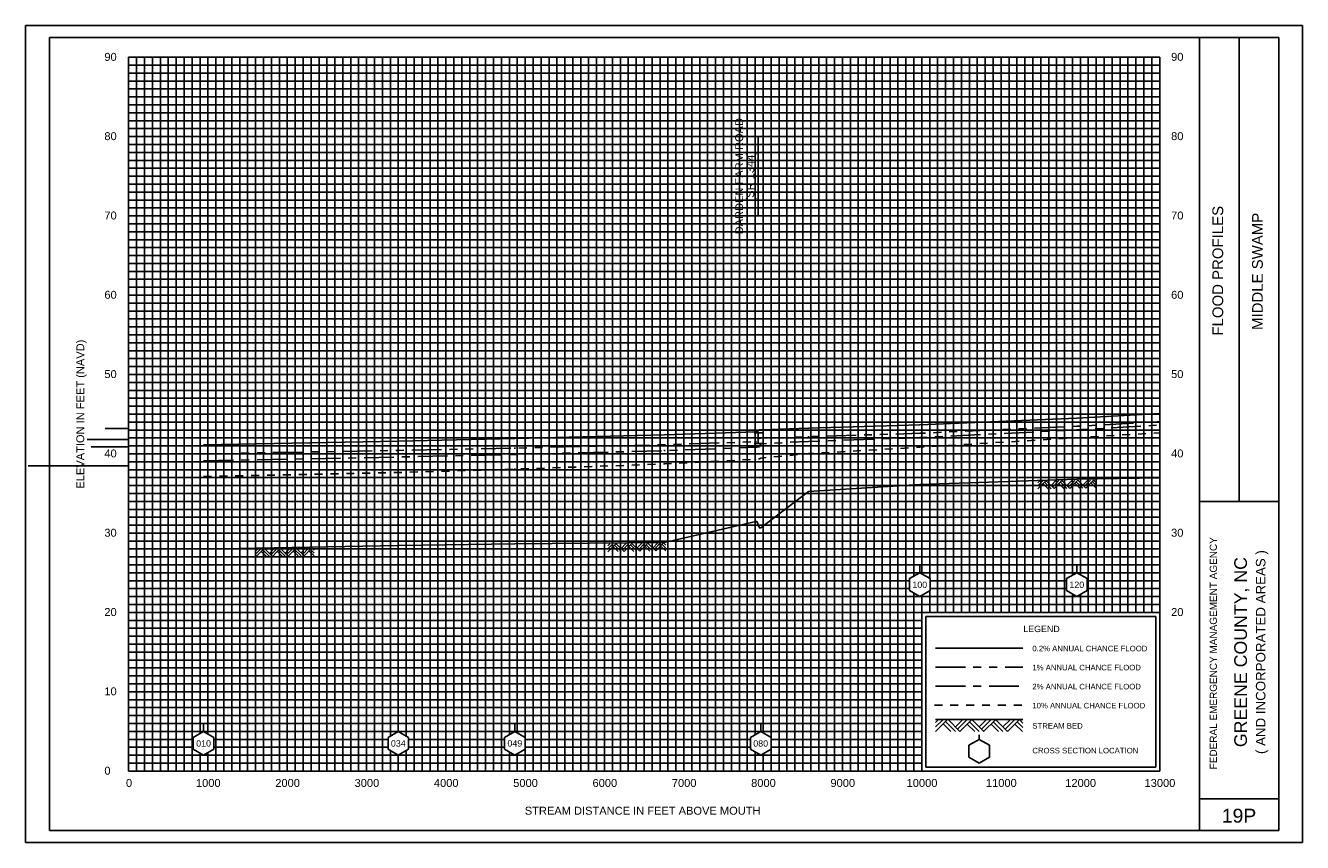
# Model space of a CAD drawing. Header units: inches. Extents: x -7.3 to 59.2, y 29 to 76.9.
# Tile 7 of 14: x -5.5 to 10.6, y 57.8 to 68.1. Entities that reach past the tile are written whole.
import ezdxf
from ezdxf.enums import TextEntityAlignment as Align

# ---------------------------------------------------------------- set-up
doc = ezdxf.new("R2010")
doc.units = ezdxf.units.IN
doc.header["$LTSCALE"] = 0.3
doc.header["$MEASUREMENT"] = 0
doc.set_wipeout_variables(frame=1)
for name, pattern in [('CENTER', [2, 1.25, -0.25, 0.25, -0.25]), ('DOT', [0.25, 0, -0.25]), ('HIDDEN', [0.375, 0.25, -0.125]), ('PHANTOM', [2.5, 1.25, -0.25, 0.25, -0.25, 0.25, -0.25])]:
    doc.linetypes.add(name, pattern=pattern)
doc.layers.get('0').update_dxf_attribs({"color": 3, "plot": 0})
for name, color, linetype in [('1', 5, 'Continuous'), ('2', 50, 'Continuous'), ('3', 9, 'DOT'), ('7', 7, 'Continuous'), ('STREAM', 5, 'Continuous'), ('STRUCTURE', 30, 'Continuous'), ('TEXT', 255, 'Continuous'), ('WS10', 4, 'HIDDEN'), ('WS100', 5, 'PHANTOM'), ('WS50', 1, 'CENTER'), ('WS500', 1, 'Continuous'), ('XSEC', 7, 'Continuous')]:
    doc.layers.add(name, color=color, linetype=linetype)
doc.styles.add('ARIAL', font='ARIAL.TTF')
doc.styles.add('xs', font='ARIAL.TTF')

# ---------------------------------------------------------------- blocks, each defined once
blk = doc.blocks.new('rock')
at = {"layer": 'STREAM'}
for p, q in [((0.171, 0.001), (0.147, -0.023)), ((0.209, 0.001), (0.147, -0.061)), ((0.247, 0.001), (0.147, -0.099)), ((0.251, 0.001), (0.351, -0.099)), ((0.375, 0.001), (0.313, -0.061)), ((0.413, 0.001), (0.332, -0.08)), ((0.451, 0.001), (0.351, -0.099)), ((0.451, 0.001), (0.551, -0.099)), ((0.575, 0.001), (0.513, -0.061)), ((0.613, 0.001), (0.532, -0.08)), ((0.651, 0.001), (0.551, -0.099)), ((0.651, 0.001), (0.751, -0.099)), ((0.776, 0.001), (0.713, -0.061)), ((0.813, 0.001), (0.732, -0.08)), ((0.851, 0.001), (0.751, -0.099)), ((0.851, 0.001), (0.88, -0.028)), ((0.211, -0.034), (0.275, -0.099)), ((0.23, -0.016), (0.313, -0.099)), ((0.413, -0.036), (0.475, -0.099)), ((0.432, -0.018), (0.513, -0.099)), ((0.613, -0.036), (0.676, -0.099)), ((0.632, -0.018), (0.713, -0.099)), ((0.813, -0.036), (0.876, -0.099)), ((0.832, -0.018), (0.88, -0.066))]:
    blk.add_line(p, q, dxfattribs=at)
blk = doc.blocks.new('wipeout')
blk.add_wipeout([(0, 0.15), (-0.129917, 0.075), (-0.129917, -0.075), (0, -0.15), (0.129917, -0.075), (0.129917, 0.075)])
blk = doc.blocks.new('xsec')
blk.add_line((0, 0.35), (0, 0.25))
blk.add_blockref('wipeout', (0, 0.1))
for p, q in [((-0.13, 0.175), (0, 0.25)), ((-0.13, 0.025), (-0.13, 0.175)), ((0.13, 0.175), (0, 0.25)), ((0, 0.25), (0, 0.25)), ((0.13, 0.025), (0.13, 0.175)), ((0, -0.05), (-0.13, 0.025)), ((0, -0.05), (0.13, 0.025))]:
    blk.add_line(p, q)

msp = doc.modelspace()

# ---------------------------------------------------------------- linework, layer by layer
at = {"color": 252}
msp.add_lwpolyline([(-5.502, 68.069), (10.598, 68.069), (10.598, 57.769), (-5.502, 57.769)], close=True, dxfattribs=at)
at = {"layer": '1'}
for p, q in [((-5.202, 67.919), (-5.202, 57.919)), ((10.298, 67.919), (-5.202, 67.919)), ((9.298, 57.919), (9.298, 67.919)), ((9.798, 62.069), (9.798, 67.919)), ((10.298, 57.919), (10.298, 67.919)), ((9.298, 62.069), (10.298, 62.069)), ((9.298, 58.319), (10.298, 58.319)), ((-5.202, 57.919), (-5.202, 57.919)), ((-5.202, 57.919), (10.298, 57.919)), ((-5.202, 57.919), (-5.202, 57.919))]:
    msp.add_line(p, q, dxfattribs=at)
at = {"layer": '2', "color": 50}
for p, q in [((-4.202, 58.669), (-4.202, 67.669)), ((-4.202, 67.669), (8.798, 67.669)), ((-3.202, 58.669), (-3.202, 67.669)), ((-2.202, 58.669), (-2.202, 67.669)), ((-1.202, 58.669), (-1.202, 67.669)), ((-0.202, 58.669), (-0.202, 67.669)), ((0.798, 58.669), (0.798, 67.669)), ((1.798, 58.669), (1.798, 67.669)), ((2.798, 58.669), (2.798, 67.669)), ((3.798, 58.669), (3.798, 67.669)), ((4.798, 58.669), (4.798, 67.669)), ((5.798, 58.669), (5.798, 67.669)), ((8.798, 58.669), (8.798, 67.669)), ((-4.202, 65.669), (8.798, 65.669)), ((-4.202, 64.669), (8.798, 64.669)), ((-4.202, 63.669), (8.798, 63.669)), ((-4.202, 62.669), (8.798, 62.669)), ((-4.202, 61.669), (8.798, 61.669)), ((-4.202, 60.669), (8.798, 60.669)), ((-4.202, 59.669), (5.798, 59.669)), ((-4.202, 58.669), (8.798, 58.669))]:
    msp.add_line(p, q, dxfattribs=at)
at = {"layer": '2', "color": 50, "linetype": 'Continuous'}
for p, q in [((6.798, 60.669), (6.798, 67.669)), ((7.798, 60.669), (7.798, 67.669)), ((-4.202, 66.669), (8.798, 66.669))]:
    msp.add_line(p, q, dxfattribs=at)
at = {"layer": '3', "color": 8, "linetype": 'Continuous'}
for p, q in [((-4.102, 58.669), (-4.102, 67.669)), ((-4.002, 58.669), (-4.002, 67.669)), ((-3.902, 58.669), (-3.902, 67.669)), ((-3.802, 58.669), (-3.802, 67.669)), ((-3.702, 58.669), (-3.702, 67.669)), ((-3.602, 58.669), (-3.602, 67.669)), ((-3.502, 58.669), (-3.502, 67.669)), ((-3.402, 58.669), (-3.402, 67.669)), ((-3.302, 58.669), (-3.302, 67.669)), ((-3.102, 58.669), (-3.102, 67.669)), ((-3.002, 58.669), (-3.002, 67.669)), ((-2.902, 58.669), (-2.902, 67.669)), ((-2.802, 58.669), (-2.802, 67.669)), ((-2.702, 58.669), (-2.702, 67.669)), ((-2.602, 58.669), (-2.602, 67.669)), ((-2.502, 58.669), (-2.502, 67.669)), ((-2.402, 58.669), (-2.402, 67.669)), ((-2.302, 58.669), (-2.302, 67.669)), ((-2.102, 58.669), (-2.102, 67.669)), ((-2.002, 58.669), (-2.002, 67.669)), ((-1.902, 58.669), (-1.902, 67.669)), ((-1.802, 58.669), (-1.802, 67.669)), ((-1.702, 58.669), (-1.702, 67.669)), ((-1.602, 58.669), (-1.602, 67.669)), ((-1.502, 58.669), (-1.502, 67.669)), ((-1.402, 58.669), (-1.402, 67.669)), ((-1.302, 58.669), (-1.302, 67.669)), ((-1.102, 58.669), (-1.102, 67.669)), ((-1.002, 58.669), (-1.002, 67.669)), ((-0.902, 58.669), (-0.902, 67.669)), ((-0.802, 58.669), (-0.802, 67.669)), ((-0.702, 58.669), (-0.702, 67.669)), ((-0.602, 58.669), (-0.602, 67.669)), ((-0.502, 58.669), (-0.502, 67.669)), ((-0.402, 58.669), (-0.402, 67.669)), ((-0.302, 58.669), (-0.302, 67.669)), ((-0.102, 58.669), (-0.102, 67.669)), ((-0.002, 58.669), (-0.002, 67.669)), ((0.098, 58.669), (0.098, 67.669)), ((0.198, 58.669), (0.198, 67.669)), ((0.298, 58.669), (0.298, 67.669)), ((0.398, 58.669), (0.398, 67.669)), ((0.498, 58.669), (0.498, 67.669)), ((0.598, 58.669), (0.598, 67.669)), ((0.698, 58.669), (0.698, 67.669)), ((0.898, 58.669), (0.898, 67.669)), ((0.998, 58.669), (0.998, 67.669)), ((1.098, 58.669), (1.098, 67.669)), ((1.198, 58.669), (1.198, 67.669)), ((1.298, 58.669), (1.298, 67.669)), ((1.398, 58.669), (1.398, 67.669)), ((1.498, 58.669), (1.498, 67.669)), ((1.598, 58.669), (1.598, 67.669)), ((1.698, 58.669), (1.698, 67.669)), ((1.898, 58.669), (1.898, 67.669)), ((1.998, 58.669), (1.998, 67.669)), ((2.098, 58.669), (2.098, 67.669)), ((2.198, 58.669), (2.198, 67.669)), ((2.298, 58.669), (2.298, 67.669)), ((2.398, 58.669), (2.398, 67.669)), ((2.498, 58.669), (2.498, 67.669)), ((2.598, 58.669), (2.598, 67.669)), ((2.698, 58.669), (2.698, 67.669)), ((2.898, 58.669), (2.898, 67.669)), ((2.998, 58.669), (2.998, 67.669)), ((3.098, 58.669), (3.098, 67.669)), ((3.198, 58.669), (3.198, 67.669)), ((3.298, 58.669), (3.298, 67.669)), ((3.398, 58.669), (3.398, 67.669)), ((3.498, 58.669), (3.498, 67.669)), ((3.598, 58.669), (3.598, 67.669)), ((3.698, 58.669), (3.698, 67.669)), ((3.898, 58.669), (3.898, 67.669)), ((3.998, 58.669), (3.998, 67.669)), ((4.098, 58.669), (4.098, 67.669)), ((4.198, 58.669), (4.198, 67.669)), ((4.298, 58.669), (4.298, 67.669)), ((4.398, 58.669), (4.398, 67.669)), ((4.498, 58.669), (4.498, 67.669)), ((4.598, 58.669), (4.598, 67.669)), ((4.698, 58.669), (4.698, 67.669)), ((4.898, 58.669), (4.898, 67.669)), ((4.998, 58.669), (4.998, 67.669)), ((5.098, 58.669), (5.098, 67.669)), ((5.198, 58.669), (5.198, 67.669)), ((5.298, 58.669), (5.298, 67.669)), ((5.398, 58.669), (5.398, 67.669)), ((5.498, 58.669), (5.498, 67.669)), ((5.598, 58.669), (5.598, 67.669)), ((5.698, 58.669), (5.698, 67.669)), ((5.898, 60.669), (5.898, 67.669)), ((5.998, 60.669), (5.998, 67.669)), ((6.098, 60.669), (6.098, 67.669)), ((6.198, 60.669), (6.198, 67.669)), ((6.298, 60.669), (6.298, 67.669)), ((6.398, 60.669), (6.398, 67.669)), ((6.498, 60.669), (6.498, 67.669)), ((6.598, 60.669), (6.598, 67.669)), ((6.698, 60.669), (6.698, 67.669)), ((6.898, 60.669), (6.898, 67.669)), ((6.998, 60.669), (6.998, 67.669)), ((7.098, 60.669), (7.098, 67.669)), ((7.198, 60.669), (7.198, 67.669)), ((7.298, 60.669), (7.298, 67.669)), ((7.398, 60.669), (7.398, 67.669)), ((7.498, 60.669), (7.498, 67.669)), ((7.598, 60.669), (7.598, 67.669)), ((7.698, 60.669), (7.698, 67.669)), ((7.898, 60.669), (7.898, 67.669)), ((7.998, 60.669), (7.998, 67.669)), ((8.098, 60.669), (8.098, 67.669)), ((8.198, 60.669), (8.198, 67.669)), ((8.298, 60.669), (8.298, 67.669)), ((8.398, 60.669), (8.398, 67.669)), ((8.498, 60.669), (8.498, 67.669)), ((8.598, 60.669), (8.598, 67.669)), ((8.698, 60.669), (8.698, 67.669)), ((-4.202, 67.569), (8.798, 67.569)), ((-4.202, 67.469), (8.798, 67.469)), ((-4.202, 67.369), (8.798, 67.369)), ((-4.202, 67.269), (8.798, 67.269)), ((-4.202, 67.169), (8.798, 67.169)), ((-4.202, 67.069), (8.798, 67.069)), ((-4.202, 66.969), (8.798, 66.969)), ((-4.202, 66.869), (8.798, 66.869)), ((-4.202, 66.769), (8.798, 66.769)), ((-4.202, 66.569), (8.798, 66.569)), ((-4.202, 66.469), (8.798, 66.469)), ((-4.202, 66.369), (8.798, 66.369)), ((-4.202, 66.269), (8.798, 66.269)), ((-4.202, 66.169), (8.798, 66.169)), ((-4.202, 66.069), (8.798, 66.069)), ((-4.202, 65.969), (8.798, 65.969)), ((-4.202, 65.869), (8.798, 65.869)), ((-4.202, 65.769), (8.798, 65.769)), ((-4.202, 65.569), (8.798, 65.569)), ((-4.202, 65.469), (8.798, 65.469)), ((-4.202, 65.369), (8.798, 65.369)), ((-4.202, 65.269), (8.798, 65.269)), ((-4.202, 65.169), (8.798, 65.169)), ((-4.202, 65.069), (8.798, 65.069)), ((-4.202, 64.969), (8.798, 64.969)), ((-4.202, 64.869), (8.798, 64.869)), ((-4.202, 64.769), (8.798, 64.769)), ((-4.202, 64.569), (8.798, 64.569)), ((-4.202, 64.469), (8.798, 64.469)), ((-4.202, 64.369), (8.798, 64.369)), ((-4.202, 64.269), (8.798, 64.269)), ((-4.202, 64.169), (8.798, 64.169)), ((-4.202, 64.069), (8.798, 64.069)), ((-4.202, 63.969), (8.798, 63.969)), ((-4.202, 63.869), (8.798, 63.869)), ((-4.202, 63.769), (8.798, 63.769)), ((-4.202, 63.569), (8.798, 63.569)), ((-4.202, 63.469), (8.798, 63.469)), ((-4.202, 63.369), (8.798, 63.369)), ((-4.202, 63.269), (8.798, 63.269)), ((-4.202, 63.169), (8.798, 63.169)), ((-4.202, 63.069), (8.798, 63.069)), ((-4.202, 62.969), (8.798, 62.969)), ((-4.202, 62.869), (8.798, 62.869)), ((-4.202, 62.769), (8.798, 62.769)), ((-4.202, 62.569), (8.798, 62.569)), ((-4.202, 62.469), (8.798, 62.469)), ((-4.202, 62.369), (8.798, 62.369)), ((-4.202, 62.269), (8.798, 62.269)), ((-4.202, 62.169), (8.798, 62.169)), ((-4.202, 62.069), (8.798, 62.069)), ((-4.202, 61.969), (8.798, 61.969)), ((-4.202, 61.869), (8.798, 61.869)), ((-4.202, 61.769), (8.798, 61.769)), ((-4.202, 61.569), (8.798, 61.569)), ((-4.202, 61.469), (8.798, 61.469)), ((-4.202, 61.369), (8.798, 61.369)), ((-4.202, 61.269), (8.798, 61.269)), ((-4.202, 61.169), (8.798, 61.169)), ((-4.202, 61.069), (8.798, 61.069)), ((-4.202, 60.969), (8.798, 60.969)), ((-4.202, 60.869), (8.798, 60.869)), ((-4.202, 60.769), (8.798, 60.769)), ((-4.202, 60.569), (5.798, 60.569)), ((-4.202, 60.469), (5.798, 60.469)), ((-4.202, 60.369), (5.798, 60.369)), ((-4.202, 60.269), (5.798, 60.269)), ((-4.202, 60.169), (5.798, 60.169)), ((-4.202, 60.069), (5.798, 60.069)), ((-4.202, 59.969), (5.798, 59.969)), ((-4.202, 59.869), (5.798, 59.869)), ((-4.202, 59.769), (5.798, 59.769)), ((-4.202, 59.569), (5.798, 59.569)), ((-4.202, 59.469), (5.798, 59.469)), ((-4.202, 59.369), (5.798, 59.369)), ((-4.202, 59.269), (5.798, 59.269)), ((-4.202, 59.169), (5.798, 59.169)), ((-4.202, 59.069), (5.798, 59.069)), ((-4.202, 58.969), (5.798, 58.969)), ((-4.202, 58.869), (5.798, 58.869)), ((-4.202, 58.769), (5.798, 58.769))]:
    msp.add_line(p, q, dxfattribs=at)
at = {"layer": '7'}
for p, q in [((6.523, 59.069), (6.523, 59.126)), ((6.523, 59.069), (6.393, 58.994)), ((6.393, 58.994), (6.393, 58.844)), ((6.393, 58.994), (6.393, 58.994)), ((6.653, 58.994), (6.523, 59.069)), ((6.653, 58.844), (6.653, 58.994)), ((6.393, 58.844), (6.523, 58.769)), ((6.523, 58.769), (6.653, 58.844))]:
    msp.add_line(p, q, dxfattribs=at)
at = {"layer": 'STREAM'}
for p, q in [((6.01, 59.319), (5.973, 59.282)), ((6.066, 59.319), (5.973, 59.225)), ((6.123, 59.319), (5.973, 59.169)), ((5.973, 59.319), (7.073, 59.319)), ((6.069, 59.265), (6.166, 59.169)), ((6.097, 59.294), (6.222, 59.169)), ((6.129, 59.319), (6.279, 59.169)), ((6.316, 59.319), (6.222, 59.225)), ((6.372, 59.319), (6.25, 59.197)), ((6.429, 59.319), (6.279, 59.169)), ((6.372, 59.262), (6.466, 59.169)), ((6.4, 59.291), (6.522, 59.169)), ((6.429, 59.319), (6.579, 59.169)), ((6.616, 59.319), (6.522, 59.225)), ((6.672, 59.319), (6.55, 59.197)), ((6.726, 59.317), (6.576, 59.167)), ((6.672, 59.262), (6.766, 59.169)), ((6.7, 59.291), (6.822, 59.169)), ((6.729, 59.319), (6.879, 59.169)), ((6.916, 59.319), (6.822, 59.225)), ((6.972, 59.319), (6.85, 59.197)), ((7.029, 59.319), (6.879, 59.169)), ((6.972, 59.262), (7.066, 59.169)), ((7, 59.291), (7.073, 59.218)), ((7.029, 59.319), (7.073, 59.275))]:
    msp.add_line(p, q, dxfattribs=at)
msp.add_lwpolyline([(-3.257, 61.465), (-0.802, 61.512), (0.667, 61.533), (2.554, 61.552), (3.707, 61.815), (3.72, 61.815), (3.75, 61.734), (3.767, 61.734), (4.371, 62.195), (5.773, 62.283), (7.753, 62.35), (8.798, 62.368), (8.798, 62.368)], dxfattribs=at)
at = {"layer": 'STRUCTURE'}
for p, q in [((3.685, 62.934), (3.785, 62.934)), ((3.685, 62.799), (3.785, 62.799)), ((3.735, 62.799), (3.735, 62.934))]:
    msp.add_line(p, q, dxfattribs=at)
at = {"layer": 'TEXT'}
for p, q in [((8.748, 60.619), (5.848, 60.619)), ((5.848, 60.619), (5.848, 58.719)), ((8.748, 58.719), (8.748, 60.619)), ((5.848, 58.719), (8.748, 58.719)), ((5.848, 58.719), (5.848, 58.719))]:
    msp.add_line(p, q, dxfattribs=at)
for points in [[(3.735, 65.669), (3.735, 66.669), (3.735, 66.669)], [(-4.202, 62.669), (-4.202, 62.989), (-4.498, 62.989)], [(-4.202, 62.669), (-4.202, 62.849), (-4.725, 62.849)], [(-4.202, 62.669), (-4.202, 62.759), (-4.675, 62.759)], [(-4.202, 61.669), (-4.202, 62.519), (-5.47, 62.519)]]:
    msp.add_lwpolyline(points, dxfattribs=at)
at = {"layer": 'WS10'}
msp.add_line((5.958, 59.499), (7.058, 59.499), dxfattribs=at)
at = {"layer": 'WS10', "flags": 128}
msp.add_lwpolyline([(-3.257, 62.382), (-0.802, 62.433), (-0.802, 62.433), (0.667, 62.475), (0.667, 62.475), (2.554, 62.541), (2.554, 62.541), (3.707, 62.6), (3.707, 62.6), (3.72, 62.6), (3.72, 62.6), (3.75, 62.604), (3.75, 62.604), (3.767, 62.616), (3.767, 62.616), (4.371, 62.671), (4.371, 62.671), (5.773, 62.752), (5.773, 62.752), (7.753, 62.872), (8.798, 62.935), (8.798, 62.935), (8.798, 62.935)], dxfattribs=at)
at = {"layer": 'WS100'}
msp.add_line((5.973, 59.979), (7.073, 59.979), dxfattribs=at)
at = {"layer": 'WS100', "flags": 128}
msp.add_lwpolyline([(-3.257, 62.668), (-0.802, 62.712), (-0.802, 62.712), (0.667, 62.741), (0.667, 62.741), (2.554, 62.783), (2.554, 62.783), (3.707, 62.821), (3.707, 62.821), (3.72, 62.84), (3.72, 62.84), (3.75, 62.867), (3.75, 62.867), (3.767, 62.867), (3.767, 62.867), (4.371, 62.885), (4.371, 62.885), (5.773, 62.928), (5.773, 62.928), (7.753, 63.016), (8.798, 63.075), (8.798, 63.075), (8.798, 63.075)], dxfattribs=at)
at = {"layer": 'WS50'}
msp.add_line((5.973, 59.739), (7.073, 59.739), dxfattribs=at)
at = {"layer": 'WS50', "flags": 128}
msp.add_lwpolyline([(-3.257, 62.582), (-0.802, 62.628), (-0.802, 62.628), (0.667, 62.661), (0.667, 62.661), (2.554, 62.709), (2.554, 62.709), (3.707, 62.754), (3.707, 62.754), (3.72, 62.754), (3.72, 62.754), (3.75, 62.757), (3.75, 62.757), (3.767, 62.796), (3.767, 62.796), (4.371, 62.825), (4.371, 62.825), (5.773, 62.874), (5.773, 62.874), (7.753, 62.97), (8.798, 63.031), (8.798, 63.031), (8.798, 63.031)], dxfattribs=at)
at = {"layer": 'WS500'}
msp.add_line((5.973, 60.219), (7.073, 60.219), dxfattribs=at)
msp.add_lwpolyline([(-3.257, 62.784), (-0.802, 62.83), (-0.802, 62.83), (0.667, 62.864), (0.667, 62.864), (2.554, 62.908), (2.554, 62.908), (3.707, 62.948), (3.707, 62.948), (3.72, 62.948), (3.72, 62.948), (3.75, 62.972), (3.75, 62.972), (3.767, 62.972), (3.767, 62.972), (4.371, 62.992), (4.371, 62.992), (5.773, 63.035), (5.773, 63.035), (7.753, 63.12), (8.798, 63.177), (8.798, 63.177), (8.798, 63.177)], dxfattribs=at)

# ---------------------------------------------------------------- block references
at = {"layer": 'STREAM'}
for p, rotation in [((7.114, 62.323), 0.9946939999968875), ((1.692, 61.53), 0.9946939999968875), ((-2.742, 61.47), 0.8192910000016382)]:
    msp.add_blockref('rock', p, dxfattribs=dict(at, rotation=rotation))

# ---------------------------------------------------------------- texts
at = {"layer": 'TEXT', "style": 'ARIAL'}
for s, height, p in [(' 90', 0.1, (-4.547, 67.624)), (' 90', 0.1, (8.903, 67.624)), (' 80', 0.1, (-4.547, 66.624)), (' 80', 0.1, (8.903, 66.624)), (' 70', 0.1, (-4.547, 65.624)), (' 70', 0.1, (8.903, 65.624)), (' 60', 0.1, (-4.547, 64.624)), (' 60', 0.1, (8.903, 64.624)), (' 50', 0.1, (-4.547, 63.624)), (' 50', 0.1, (8.903, 63.624)), (' 40', 0.1, (-4.547, 62.624)), (' 40', 0.1, (8.903, 62.624)), (' 30', 0.1, (-4.547, 61.624)), (' 30', 0.1, (8.903, 61.624)), (' 20', 0.1, (-4.547, 60.624)), (' 20', 0.1, (8.903, 60.624)), ('LEGEND', 0.08, (7.078, 60.421)), ('0.2% ANNUAL CHANCE FLOOD', 0.07, (7.192, 60.179)), ('1% ANNUAL CHANCE FLOOD', 0.07, (7.192, 59.939)), ('2% ANNUAL CHANCE FLOOD', 0.07, (7.192, 59.699)), (' 10', 0.1, (-4.547, 59.624)), ('10% ANNUAL CHANCE FLOOD', 0.07, (7.192, 59.459)), ('STREAM BED', 0.07, (7.192, 59.204)), ('CROSS SECTION LOCATION', 0.07, (7.192, 58.892)), (' 0', 0.1, (-4.547, 58.624))]:
    msp.add_text(s, height=height, dxfattribs=at).set_placement(p)
for s, height, p in [('DARDEN FARM ROAD', 0.1, (3.546, 66.169)), ('(SR 1344)', 0.1, (3.685, 66.169)), ('MIDDLE SWAMP', 0.135, (10.098, 64.969)), ('ELEVATION IN FEET (NAVD)', 0.1, (-4.762, 63.169)), ('GREENE COUNTY, NC', 0.16, (9.898, 60.169)), ('( AND INCORPORATED AREAS )', 0.12, (10.131, 60.169))]:
    msp.add_text(s, height=height, rotation=90, dxfattribs=at).set_placement(p, align=Align.CENTER)
for s, height, p in [('FLOOD PROFILES', 0.135, (9.598, 64.16)), ('FEDERAL EMERGENCY MANAGEMENT AGENCY', 0.09, (9.519, 58.691))]:
    msp.add_text(s, height=height, rotation=90, dxfattribs=at).set_placement(p)
for s, height, p in [('0', 0.1, (-4.197, 58.469)), ('1000', 0.1, (-3.198, 58.469)), ('2000', 0.1, (-2.198, 58.469)), ('3000', 0.1, (-1.198, 58.469)), ('4000', 0.1, (-0.198, 58.469)), ('5000', 0.1, (0.802, 58.469)), ('6000', 0.1, (1.802, 58.469)), ('7000', 0.1, (2.802, 58.469)), ('8000', 0.1, (3.802, 58.469)), ('9000', 0.1, (4.802, 58.469)), ('10000', 0.1, (5.801, 58.469)), ('11000', 0.1, (6.801, 58.469)), ('12000', 0.1, (7.801, 58.469)), ('13000', 0.1, (8.801, 58.469)), ('STREAM DISTANCE IN FEET ABOVE MOUTH ', 0.1, (2.298, 58.119)), ('19P', 0.175, (9.798, 58.019))]:
    msp.add_text(s, height=height, dxfattribs=at).set_placement(p, align=Align.CENTER)

# ---------------------------------------------------------------- next in the draw order: block references
at = {"layer": 'XSEC', "color": 3}
for p in [(5.773, 60.92), (7.753, 60.92), (-3.257, 58.919), (-0.802, 58.919), (0.667, 58.919), (3.767, 58.919)]:
    msp.add_blockref('xsec', p, dxfattribs=at)

# ---------------------------------------------------------------- next in the draw order: texts
at = {"layer": 'TEXT', "style": 'xs'}
for s, p in [('100', (5.773, 61.018, 1)), ('120', (7.753, 61.018, 1)), ('010', (-3.257, 59.018, 1)), ('034', (-0.802, 59.018, 1)), ('049', (0.667, 59.018, 1)), ('080', (3.767, 59.017, 1))]:
    msp.add_text(s, height=0.08, dxfattribs=at).set_placement(p, align=Align.MIDDLE_CENTER)

doc.saveas('drawing.dxf')
